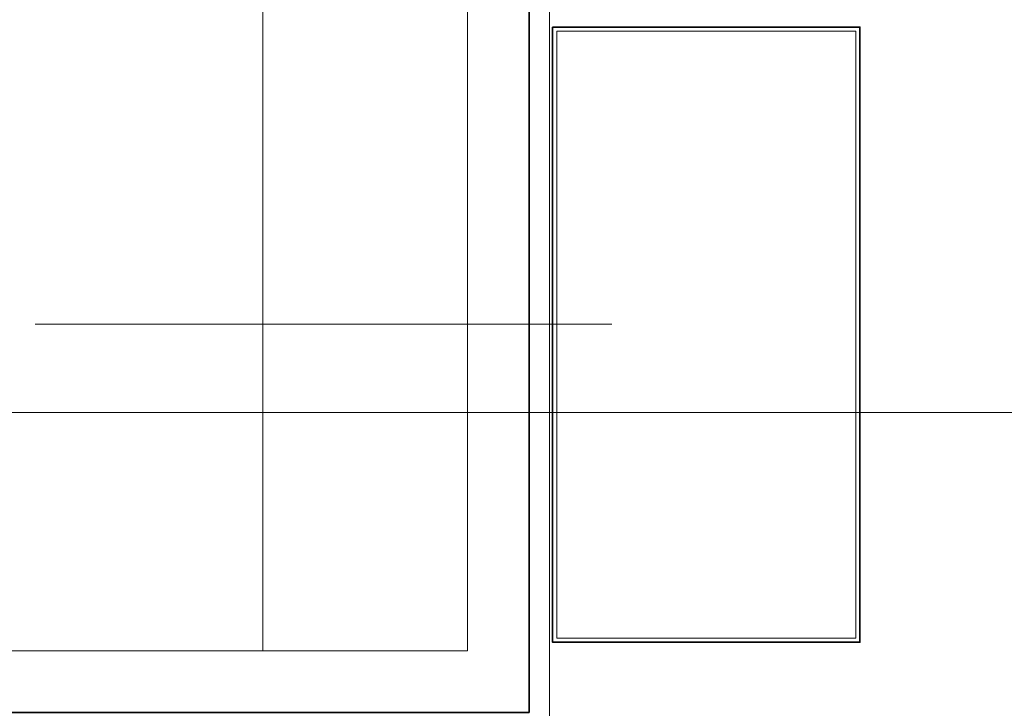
# Model space of a CAD drawing. Extents: x 1911006 to 2186114, y 709265 to 747216.
# Tile 8 of 256: x 1917222 to 1917462, y 734902 to 735070. Entities that reach past the tile are written whole.
import ezdxf

# ---------------------------------------------------------------- set-up
doc = ezdxf.new("R2010")
doc.units = 0
doc.header["$LTSCALE"] = 500
doc.header["$MEASUREMENT"] = 0
doc.linetypes.add('ACAD_ISO02W100', pattern=[15, 12, -3])
doc.linetypes.add('ACAD_ISO10W100', pattern=[18.5, 12, -3, 0.5, -3])
for name, color, linetype, lineweight in [('!_A_01_TENKÁ', 8, 'CONTINUOUS', 13), ('!_A_03_ČIARKOVANÁ', 41, 'ACAD_ISO02W100', 13), ('!_A_04_BODKOČIARKOVANÁ', 30, 'ACAD_ISO10W100', 13)]:
    doc.layers.add(name, color=color, linetype=linetype, lineweight=lineweight)
doc.layers.add('!_A_44_REFERENCIA', color=241, linetype='CONTINUOUS', lineweight=15, plot=False)
doc.layers.add('!_A_52_NOVÉ KCIE', color=7, linetype='CONTINUOUS', lineweight=13, true_color=0xa30000)

msp = doc.modelspace()

# ---------------------------------------------------------------- linework, layer by layer
at = {"layer": '!_A_01_TENKÁ', "color": 7}
for points in [[(1916901.45, 739194.39), (1916901.45, 734916.39), (1917281.45, 734916.39)], [(1917281.45, 739064.39), (1917281.45, 734916.39)]]:
    msp.add_lwpolyline(points, dxfattribs=at)
at = {"layer": '!_A_03_ČIARKOVANÁ', "color": 7}
for points in [[(1917346.45, 739064.39), (1917346.45, 734903.4)], [(1917366.63, 734996.1), (1917225.94, 734996.1)]]:
    msp.add_lwpolyline(points, dxfattribs=at)
at = {"layer": '!_A_04_BODKOČIARKOVANÁ', "color": 7}
msp.add_lwpolyline([(1917351.45, 735514.39), (1917351.45, 733114.39), (1913339.65, 733114.39)], dxfattribs=at)
at = {"layer": '!_A_44_REFERENCIA', "color": 7}
msp.add_lwpolyline([(1917509.17, 735568.52), (1917509.17, 734974.52), (1917089.17, 734974.52), (1917089.17, 735568.52)], close=True, dxfattribs=at)
at = {"layer": '!_A_52_NOVÉ KCIE', "color": 7, "lineweight": 35}
msp.add_lwpolyline([(1916886.45, 739194.39), (1916886.45, 734901.39), (1917346.45, 734901.39), (1917346.45, 735151.32)], dxfattribs=at)
at = {"layer": '!_A_52_NOVÉ KCIE', "color": 7}
for points in [[(1917281.45, 734916.39), (1917331.45, 734916.39), (1917331.45, 735152.43), (1917281.45, 735152.43)], [(1917353.21, 735067.5), (1917426.21, 735067.5), (1917426.21, 734919.5), (1917353.21, 734919.5)]]:
    msp.add_lwpolyline(points, close=True, dxfattribs=at)
at = {"layer": '!_A_52_NOVÉ KCIE', "color": 7, "lineweight": 35}
msp.add_lwpolyline([(1917352.21, 735068.5), (1917427.21, 735068.5), (1917427.21, 734918.5), (1917352.21, 734918.5)], close=True, dxfattribs=at)

doc.saveas('drawing.dxf')
